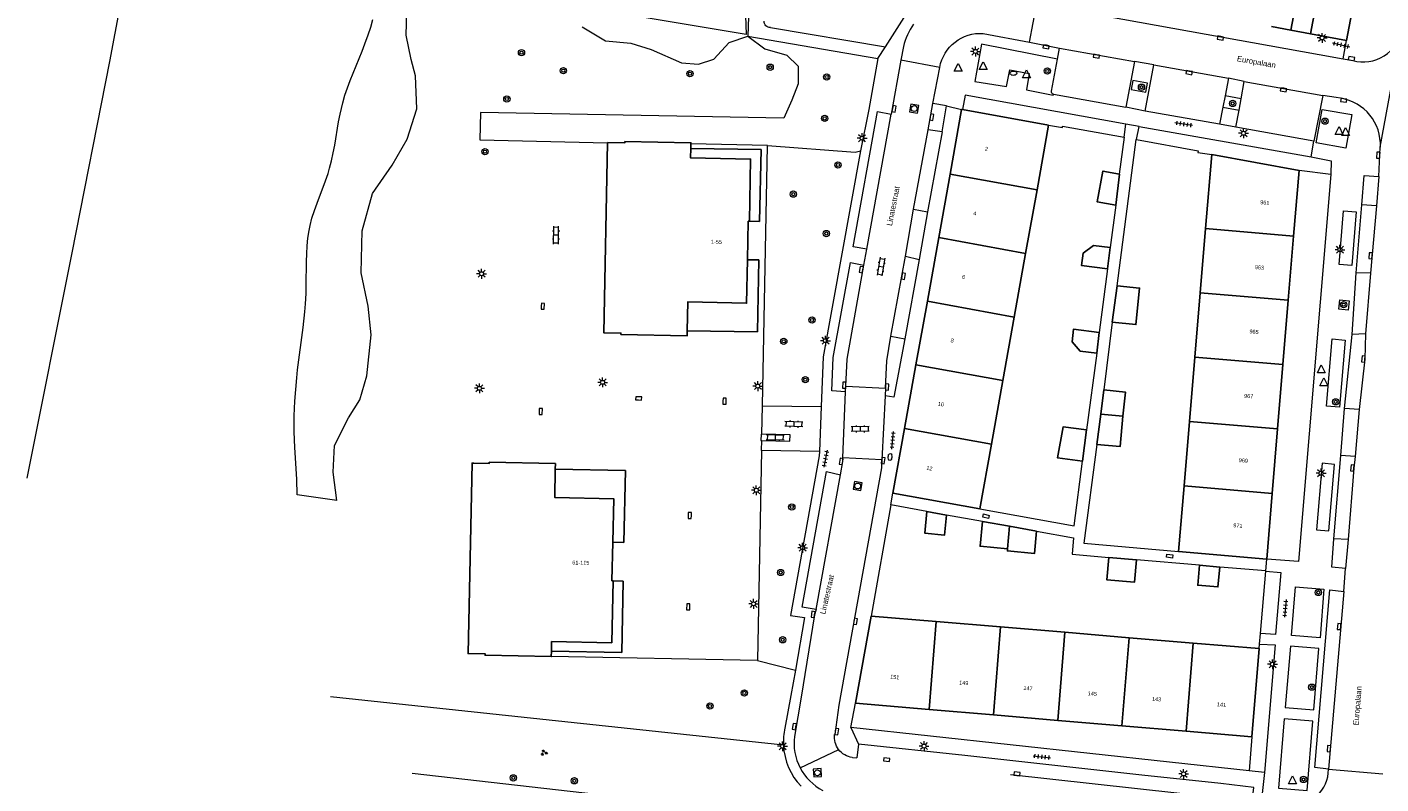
# Model space of a CAD drawing. Extents: x 131101 to 132041, y 397511 to 398853.
# Tile 2 of 80: x 131158 to 131330, y 397738 to 397834. Entities that reach past the tile are written whole.
import ezdxf
from ezdxf.enums import TextEntityAlignment as Align

# ---------------------------------------------------------------- set-up
doc = ezdxf.new("R2010")
doc.units = 0
doc.linetypes.add('DGN Style 2', pattern=[51.514866, 30.90892, -20.605946])
doc.layers.add('_vervallen situatie', color=250, linetype='Continuous', lineweight=9, plot=False)
for name, color, linetype, lineweight in [('gg-afsc-erfafscheiding', 250, 'Continuous', 9), ('gg-afsc-hekwerk', 250, 'Continuous', 9), ('gg-afsc-muur', 250, 'Continuous', 9), ('gg-bbg-bijgebouw', 10, 'Continuous', 25), ('gg-bbg-gedigitaliseerde bijgebouw', 10, 'Continuous', 25), ('gg-bbg-hoofdgebouw', 10, 'Continuous', 25), ('gg-bbg-onder overbouw', 10, 'Continuous', 25), ('gg-bbg-pand overbouw', 10, 'DGN Style 2', 25), ('gg-bbg-tussenscheiding', 10, 'Continuous', 25), ('gg-knt-verharding', 250, 'Continuous', 9), ('gg-knt-verharding nz', 250, 'DGN Style 2', 9), ('gt-grn-groengrens', 250, 'Continuous', 9), ('gt-grn-weggrens', 250, 'Continuous', 9), ('gt-symb-boom', 250, 'Continuous', 9), ('gt-symb-brandkraan', 250, 'Continuous', 9), ('gt-symb-groenvak', 250, 'Continuous', 9), ('gt-symb-klinker verharding', 250, 'Continuous', 9), ('gt-symb-kolk', 250, 'Continuous', 9), ('gt-symb-kolk center center', 250, 'Continuous', 9), ('gt-symb-lichtmast', 250, 'Continuous', 9), ('gt-symb-rioolschacht', 250, 'Continuous', 9), ('gt-symb-tegel verharding', 250, 'Continuous', 9), ('gt-symb-waterafsluiter', 250, 'Continuous', 9), ('X-AL-huisnummers', 2, 'Continuous', 25), ('X-AL-straatnaam', 3, 'Continuous', 35)]:
    doc.layers.add(name, color=color, linetype=linetype, lineweight=lineweight)
doc.styles.add('CS Annotative', font='arial.ttf')

# ---------------------------------------------------------------- blocks, each defined once
blk = doc.blocks.new('gt0-KOLK')
at = {"layer": 'gt-symb-kolk', "flags": 128}
blk.add_lwpolyline([(0, 0), (0.38, 0), (0.38, 0.4), (-0.38, 0.4), (-0.38, 0), (0, 0)], dxfattribs=at)
blk = doc.blocks.new('gt0-BOOM')
at = {"layer": 'gt-symb-boom'}
for radius in [0.4, 0.2]:
    blk.add_circle((0, 0), radius, dxfattribs=at)
blk = doc.blocks.new('gt0-LMAST')
at = {"layer": 'gt-symb-lichtmast'}
for p, q in [((-0.18, 0.17), (-0.45, 0.44)), ((-0.01, 0.25), (-0.01, 0.62)), ((0.17, 0.17), (0.44, 0.44)), ((-0.26, 0), (-0.63, 0)), ((-0.18, -0.18), (-0.45, -0.45)), ((-0.01, -0.25), (-0.01, -0.63)), ((0.44, -0.45), (0.17, -0.18)), ((0.24, 0), (0.62, 0))]:
    blk.add_line(p, q, dxfattribs=at)
blk.add_circle((-0.01, 0), 0.25, dxfattribs=at)
blk = doc.blocks.new('gt0-TEG1')
at = {"layer": 'gt-symb-tegel verharding'}
for p, q in [((-1.12, 0), (1.12, 0)), ((-0.9, -0.25), (-0.9, 0.25)), ((-0.45, -0.25), (-0.45, 0.25)), ((0, -0.25), (0, 0.25)), ((0.45, -0.25), (0.45, 0.25)), ((0.9, -0.25), (0.9, 0.25))]:
    blk.add_line(p, q, dxfattribs=at)
blk = doc.blocks.new('gt0-WAFSL')
at = {"layer": 'gt-symb-waterafsluiter'}
for p, q in [((-0.5, -0.33), (0, 0.67)), ((0, 0.67), (0.5, -0.33)), ((0.5, -0.33), (-0.5, -0.33))]:
    blk.add_line(p, q, dxfattribs=at)
blk = doc.blocks.new('gt0-KOLKCC')
at = {"layer": 'gt-symb-kolk center center', "flags": 128}
blk.add_lwpolyline([(-0.38, 0.2), (0.38, 0.2), (0.38, -0.2), (-0.38, -0.2), (-0.38, 0.2)], close=True, dxfattribs=at)
blk = doc.blocks.new('gt0-RS')
at = {"layer": 'gt-symb-rioolschacht', "flags": 128}
blk.add_lwpolyline([(-0.5, -0.5), (0.5, -0.5), (0.5, 0.5), (-0.5, 0.5), (-0.5, -0.5)], close=True, dxfattribs=at)
at = {"layer": 'gt-symb-rioolschacht'}
blk.add_circle((0, 0), 0.375, dxfattribs=at)
blk = doc.blocks.new('gt0-KL1')
at = {"layer": 'gt-symb-klinker verharding'}
for p, q in [((-1.15, 0.3), (1.15, 0.3)), ((-1, -0.3), (-1, 0.3)), ((-0.5, 0.3), (-0.5, 0.45)), ((0, -0.3), (0, 0.3)), ((0.5, 0.3), (0.5, 0.45)), ((1, -0.3), (1, 0.3)), ((-1.15, -0.3), (1.15, -0.3)), ((-0.5, -0.45), (-0.5, -0.3)), ((0.5, -0.45), (0.5, -0.3))]:
    blk.add_line(p, q, dxfattribs=at)
blk = doc.blocks.new('gt0-GRVAK')
at = {"layer": 'gt-symb-groenvak'}
for p, q in [((-0.11, 0.19), (-0.23, 0.24)), ((-0.18, 0.15), (0.09, 0.15)), ((-0.09, 0.21), (-0.16, 0.32)), ((-0.05, 0.21), (-0.05, 0.39)), ((0, 0.21), (0.06, 0.32)), ((0.02, 0.19), (0.13, 0.24)), ((0.26, -0.05), (0.2, 0.06)), ((0.3, -0.05), (0.3, 0.13)), ((0.35, -0.05), (0.41, 0.06)), ((-0.24, -0.23), (-0.36, -0.18)), ((-0.32, -0.26), (-0.05, -0.26)), ((-0.23, -0.21), (-0.29, -0.09)), ((-0.18, -0.2), (-0.18, -0.02)), ((-0.14, -0.21), (-0.07, -0.09)), ((-0.12, -0.23), (0, -0.18)), ((0.24, -0.07), (0.12, -0.02)), ((0.17, -0.11), (0.44, -0.11)), ((0.37, -0.07), (0.49, -0.02))]:
    blk.add_line(p, q, dxfattribs=at)
blk = doc.blocks.new('gt0-BR')
at = {"layer": 'gt-symb-brandkraan', "extrusion": (0, 0, -1)}
for centre, radius, start, end in [((0.24, 0), 0.206, 287.5669, 72.4331), ((-0.6, -2.66), 3, 72.4331, 73.108), ((0, -0.69), 0.938, 73.108, 106.892), ((0.6, -2.66), 3, 106.892, 107.5669), ((-0.24, 0), 0.206, 107.5669, 252.433), ((-0.6, 2.66), 3, 286.892, 287.5669), ((0.6, 2.66), 3, 252.433, 253.1079)]:
    blk.add_arc(centre, radius, start, end, dxfattribs=at)
at = {"layer": 'gt-symb-brandkraan'}
blk.add_arc((0, 0.69), 0.938, 253.108, 286.8921, dxfattribs=at)
blk = doc.blocks.new('_vervallen situatie')
at = {"layer": 'gt-symb-brandkraan'}
blk.add_blockref('gt0-BR', (131283.5, 397828.55), dxfattribs=at)
at = {"layer": 'gt-symb-brandkraan', "rotation": 86.3879250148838}
blk.add_blockref('gt0-BR', (131267.83, 397779.76), dxfattribs=at)

msp = doc.modelspace()

# ---------------------------------------------------------------- linework, layer by layer
at = {"layer": 'gg-afsc-erfafscheiding'}
for p, q in [((131287.97, 397821.94), (131289.72, 397821.62)), ((131306.95, 397818.45), (131308.72, 397818.2)), ((131296.04, 397796.9), (131295.01, 397788.28)), ((131294.1, 397781.37), (131292.47, 397768.8)), ((131267.93, 397773.68), (131265.4, 397759.54)), ((131314.89, 397757.35), (131315.57, 397765.24)), ((131315.57, 397765.24), (131315.57, 397765.28)), ((131314.77, 397755.99), (131314.89, 397757.35)), ((131314.72, 397755.41), (131314.77, 397755.99)), ((131313.82, 397744.21), (131313.48, 397739.88))]:
    msp.add_line(p, q, dxfattribs=at)
at = {"layer": 'gg-afsc-hekwerk'}
for p, q in [((131215.69, 397820.05), (131231.91, 397819.68)), ((131252.26, 397819.34), (131242.5, 397819.56)), ((131251.59, 397786.26), (131252.26, 397819.34)), ((131251.48, 397780.6), (131250.97, 397753.9)), ((131250.97, 397753.9), (131224.76, 397754.41))]:
    msp.add_line(p, q, dxfattribs=at)
at = {"layer": 'gg-afsc-muur'}
for p, q in [((131296.5, 397811.76), (131295.81, 397806.37)), ((131295.45, 397803.66), (131294.42, 397795.6)), ((131294.09, 397792.95), (131292.81, 397783.2)), ((131272.5, 397772.82), (131267.93, 397773.68)), ((131279.58, 397771.58), (131275.01, 397772.37)), ((131292.47, 397768.8), (131304.5, 397767.76)), ((131307.17, 397766.01), (131299.15, 397766.69)), ((131315.57, 397765.28), (131309.72, 397765.78))]:
    msp.add_line(p, q, dxfattribs=at)
at = {"layer": 'gg-afsc-muur', "flags": 128}
for points in [[(131289.72, 397821.62), (131289.75, 397821.79), (131297.58, 397820.41)], [(131296.71, 397801.51), (131299.09, 397820.11), (131299.16, 397820.1)], [(131296.99, 397815.72), (131297.63, 397820.4), (131297.58, 397820.41)], [(131299.16, 397820.1), (131306.99, 397818.68), (131306.95, 397818.45)], [(131279.24, 397773.16), (131291.23, 397771.01), (131292.3, 397779.25)], [(131286.45, 397770.34), (131291.14, 397769.48), (131290.96, 397767.4), (131295.61, 397766.99)]]:
    msp.add_lwpolyline(points, dxfattribs=at)
at = {"layer": 'gg-bbg-bijgebouw'}
for p, q in [((131325.83, 397832.71), (131327.06, 397839.12)), ((131316.29, 397834.46), (131318.78, 397834)), ((131318.78, 397834), (131321.27, 397833.55)), ((131321.27, 397833.55), (131325.83, 397832.71)), ((131296.99, 397815.72), (131296.5, 397811.76)), ((131295.81, 397806.37), (131295.45, 397803.66)), ((131294.42, 397795.6), (131294.09, 397792.95)), ((131292.81, 397783.2), (131292.3, 397779.25)), ((131272.5, 397772.82), (131275.01, 397772.37)), ((131283.01, 397770.96), (131279.58, 397771.58)), ((131286.45, 397770.34), (131283.01, 397770.96)), ((131299.15, 397766.69), (131295.61, 397766.99)), ((131307.17, 397766.01), (131309.72, 397765.78))]:
    msp.add_line(p, q, dxfattribs=at)
at = {"layer": 'gg-bbg-bijgebouw', "flags": 128}
for points in [[(131296.5, 397811.76), (131294.16, 397812.18), (131294.87, 397816.1), (131296.99, 397815.72)], [(131275.01, 397772.37), (131274.76, 397769.83), (131272.23, 397770.09), (131272.5, 397772.82)], [(131309.72, 397765.78), (131309.49, 397763.24), (131306.94, 397763.47), (131307.17, 397766.01)]]:
    msp.add_lwpolyline(points, dxfattribs=at)
at = {"layer": 'gg-bbg-gedigitaliseerde bijgebouw'}
for p, q in [((131296.04, 397796.9), (131296.71, 397801.51)), ((131294.61, 397785.21), (131295.01, 397788.28)), ((131294.1, 397781.37), (131294.61, 397785.21))]:
    msp.add_line(p, q, dxfattribs=at)
at = {"layer": 'gg-bbg-gedigitaliseerde bijgebouw', "flags": 128}
for points in [[(131295.45, 397803.66), (131292.16, 397804.09), (131292.37, 397805.68), (131293.67, 397806.64), (131295.81, 397806.37)], [(131296.71, 397801.51), (131299.54, 397801.23), (131299.08, 397796.58), (131296.04, 397796.9)], [(131294.42, 397795.6), (131291.15, 397796.01), (131290.95, 397794.38), (131291.97, 397793.22), (131294.09, 397792.95)], [(131295.01, 397788.28), (131297.73, 397788.02), (131297.43, 397784.95)], [(131294.1, 397781.37), (131297.05, 397781.08), (131297.43, 397784.95)], [(131292.81, 397783.2), (131289.81, 397783.58), (131289.12, 397779.65), (131292.3, 397779.25)], [(131279.58, 397771.58), (131279.27, 397768.42), (131282.75, 397768.08)], [(131286.45, 397770.34), (131286.17, 397767.48), (131282.73, 397767.82), (131282.75, 397768.08)], [(131299.15, 397766.69), (131298.91, 397763.86), (131295.37, 397764.16), (131295.61, 397766.99)]]:
    msp.add_lwpolyline(points, dxfattribs=at)
at = {"layer": 'gg-bbg-hoofdgebouw'}
for p, q in [((131275.45, 397815.72), (131276.92, 397823.94)), ((131276.92, 397823.94), (131277.02, 397823.92)), ((131277.02, 397823.92), (131287.97, 397821.94)), ((131286.5, 397813.71), (131287.97, 397821.94)), ((131242.49, 397818.98), (131242.5, 397819.56)), ((131308.72, 397818.2), (131307.93, 397808.8)), ((131308.72, 397818.2), (131319.82, 397816.19)), ((131274, 397807.64), (131275.45, 397815.72)), ((131319.12, 397807.84), (131319.82, 397816.19)), ((131285.05, 397805.63), (131286.5, 397813.71)), ((131307.93, 397808.8), (131307.25, 397800.61)), ((131272.56, 397799.56), (131274, 397807.64)), ((131318.44, 397799.69), (131319.12, 397807.84)), ((131283.6, 397797.55), (131285.05, 397805.63)), ((131271.11, 397791.47), (131272.56, 397799.56)), ((131307.25, 397800.61), (131306.57, 397792.44)), ((131317.76, 397791.5), (131318.44, 397799.69)), ((131282.16, 397789.47), (131283.6, 397797.55)), ((131306.57, 397792.44), (131305.88, 397784.28)), ((131269.67, 397783.4), (131271.11, 397791.47)), ((131317.08, 397783.34), (131317.76, 397791.5)), ((131280.71, 397781.39), (131282.16, 397789.47)), ((131305.88, 397784.28), (131305.2, 397776.08)), ((131268.19, 397775.15), (131269.67, 397783.4)), ((131316.39, 397775.14), (131317.08, 397783.34)), ((131279.24, 397773.16), (131280.71, 397781.39)), ((131305.2, 397776.08), (131304.5, 397767.76)), ((131279.24, 397773.16), (131268.19, 397775.15)), ((131315.7, 397766.79), (131316.39, 397775.14)), ((131315.7, 397766.79), (131304.5, 397767.76)), ((131263.42, 397748.46), (131265.4, 397759.54)), ((131273.69, 397758.85), (131265.4, 397759.54)), ((131281.86, 397758.16), (131273.69, 397758.85)), ((131290.03, 397757.48), (131281.86, 397758.16)), ((131298.2, 397756.79), (131290.03, 397757.48)), ((131306.37, 397756.1), (131298.2, 397756.79)), ((131224.78, 397755.09), (131224.76, 397754.41)), ((131314.72, 397755.41), (131306.37, 397756.1)), ((131314.72, 397755.41), (131313.82, 397744.21)), ((131272.79, 397747.67), (131263.42, 397748.46)), ((131280.96, 397746.98), (131272.79, 397747.67)), ((131289.13, 397746.29), (131280.96, 397746.98)), ((131297.3, 397745.6), (131289.13, 397746.29)), ((131305.47, 397744.91), (131297.3, 397745.6)), ((131313.82, 397744.21), (131305.47, 397744.91))]:
    msp.add_line(p, q, dxfattribs=at)
at = {"layer": 'gg-bbg-hoofdgebouw', "flags": 128}
for points in [[(131231.91, 397819.68), (131231.43, 397795.55), (131233.6, 397795.5), (131233.61, 397795.33), (131242.01, 397795.16), (131242.02, 397795.8)], [(131242.5, 397819.56), (131242.51, 397819.69), (131234.11, 397819.85), (131234.1, 397819.67), (131231.91, 397819.72), (131231.91, 397819.68)], [(131249.7, 397804.83), (131249.8, 397809.73), (131249.94, 397809.73)], [(131224.76, 397754.41), (131224.76, 397754.39), (131216.35, 397754.57), (131216.36, 397754.73), (131214.19, 397754.77), (131214.7, 397778.98), (131214.9, 397778.98)], [(131214.9, 397778.98), (131216.87, 397778.94), (131216.88, 397779.1), (131225.29, 397778.93), (131225.26, 397778.21)], [(131232.57, 397768.95), (131232.46, 397764.03), (131232.62, 397764.02)]]:
    msp.add_lwpolyline(points, dxfattribs=at)
at = {"layer": 'gg-bbg-onder overbouw', "flags": 128}
for points in [[(131249.94, 397809.73), (131250.1, 397817.62), (131242.47, 397817.77), (131242.49, 397818.98)], [(131242.02, 397795.8), (131242.1, 397799.46), (131249.59, 397799.31), (131249.7, 397804.83)], [(131225.26, 397778.21), (131225.2, 397774.62), (131232.69, 397774.45), (131232.57, 397768.95)], [(131232.62, 397764.02), (131232.45, 397756.15), (131224.8, 397756.31), (131224.78, 397755.09)]]:
    msp.add_lwpolyline(points, dxfattribs=at)
at = {"layer": 'gg-bbg-pand overbouw', "flags": 128}
for points in [[(131249.94, 397809.73), (131251.24, 397809.71), (131251.42, 397818.82), (131242.49, 397818.98)], [(131249.7, 397804.83), (131251.15, 397804.8), (131250.96, 397795.67), (131242.02, 397795.8)], [(131232.57, 397768.95), (131234, 397768.91), (131234.2, 397778.03), (131225.26, 397778.21)], [(131232.62, 397764.02), (131233.9, 397764), (131233.72, 397754.9), (131224.78, 397755.09)]]:
    msp.add_lwpolyline(points, dxfattribs=at)
at = {"layer": 'gg-bbg-tussenscheiding'}
for p, q in [((131318.78, 397834), (131319.95, 397840.39)), ((131321.27, 397833.55), (131322.45, 397839.95)), ((131275.45, 397815.72), (131286.5, 397813.71)), ((131319.12, 397807.84), (131307.93, 397808.8)), ((131285.05, 397805.63), (131274, 397807.64)), ((131283.6, 397797.55), (131272.56, 397799.56)), ((131318.44, 397799.69), (131307.25, 397800.61)), ((131317.76, 397791.5), (131306.57, 397792.44)), ((131282.16, 397789.47), (131271.11, 397791.47)), ((131297.43, 397784.95), (131294.61, 397785.21)), ((131317.08, 397783.34), (131305.88, 397784.28)), ((131269.67, 397783.4), (131280.71, 397781.39)), ((131305.2, 397776.08), (131316.39, 397775.14)), ((131282.75, 397768.08), (131283.01, 397770.96)), ((131272.79, 397747.67), (131273.69, 397758.85)), ((131281.86, 397758.16), (131280.96, 397746.98)), ((131290.03, 397757.48), (131289.13, 397746.29)), ((131298.2, 397756.79), (131297.3, 397745.6)), ((131305.47, 397744.91), (131306.37, 397756.1))]:
    msp.add_line(p, q, dxfattribs=at)
at = {"layer": 'gg-knt-verharding'}
for p, q in [((131249.99, 397840.53), (131249.76, 397833.23)), ((131285.56, 397832.49), (131286.48, 397837.39)), ((131252.62, 397834.34), (131267.23, 397831.88)), ((131249.76, 397833.23), (131266.28, 397830.41)), ((131279.67, 397833.58), (131285.56, 397832.49)), ((131285.56, 397832.49), (131289.38, 397831.73)), ((131266.28, 397830.41), (131265.11, 397823.93)), ((131269.52, 397831.95), (131269.21, 397830.18)), ((131288.35, 397826.24), (131289.11, 397830.33)), ((131289.11, 397830.33), (131289.38, 397831.73)), ((131322.38, 397830.92), (131325.4, 397830.38)), ((131325.4, 397830.38), (131326.66, 397830.15)), ((131269.21, 397830.18), (131267.95, 397823.34)), ((131274.14, 397829.27), (131269.21, 397830.18)), ((131273.25, 397824.7), (131274.14, 397829.27)), ((131298.88, 397830.04), (131297.77, 397824.22)), ((131301.34, 397829.61), (131298.88, 397830.04)), ((131300.23, 397823.73), (131301.34, 397829.61)), ((131310.83, 397827.91), (131310.4, 397825.68)), ((131312.85, 397827.5), (131310.83, 397827.91)), ((131312.44, 397825.27), (131312.85, 397827.5)), ((131288.58, 397825.89), (131297.77, 397824.22)), ((131310.4, 397825.68), (131310.12, 397824.24)), ((131312.44, 397825.27), (131310.4, 397825.68)), ((131312.18, 397823.85), (131312.44, 397825.27)), ((131322.84, 397825.72), (131321.7, 397819.88)), ((131324.52, 397825.45), (131322.84, 397825.72)), ((131325.08, 397825.36), (131324.52, 397825.45)), ((131265.11, 397823.93), (131264.05, 397818.69)), ((131274.98, 397824.41), (131273.25, 397824.7)), ((131274.43, 397821.07), (131274.98, 397824.41)), ((131309.69, 397822.05), (131300.23, 397823.73)), ((131310.12, 397824.24), (131309.69, 397822.05)), ((131310.12, 397824.24), (131312.18, 397823.85)), ((131311.78, 397821.66), (131312.18, 397823.85)), ((131297.58, 397820.41), (131297.81, 397822.07)), ((131299.16, 397820.1), (131299.47, 397821.76)), ((131321.7, 397819.88), (131311.78, 397821.66)), ((131274.43, 397821.07), (131272.59, 397810.93)), ((131329.94, 397815.41), (131330.14, 397819.12)), ((131323.83, 397815.68), (131319.82, 397816.19)), ((131327.07, 397803.15), (131327.8, 397811.82)), ((131272.59, 397810.93), (131271.53, 397804.87)), ((131264.49, 397804.15), (131264.86, 397806.17)), ((131271.53, 397804.87), (131269.69, 397794.78)), ((131326.54, 397795.33), (131327.07, 397803.15)), ((131325.59, 397785.91), (131326.54, 397795.33)), ((131261.83, 397779.64), (131262.16, 397788.05)), ((131262.16, 397788.05), (131262.2, 397788.75)), ((131262.2, 397788.75), (131267.23, 397788.52)), ((131267.19, 397787.55), (131266.77, 397779.41)), ((131267.23, 397788.52), (131267.19, 397787.55)), ((131251.52, 397782.66), (131251.59, 397786.26)), ((131251.59, 397786.26), (131259.08, 397786.17)), ((131259.08, 397786.17), (131258.85, 397780.47)), ((131325.1, 397779.94), (131325.59, 397785.91)), ((131251.48, 397780.6), (131251.51, 397781.85)), ((131258.85, 397780.47), (131251.48, 397780.6)), ((131266.77, 397779.41), (131261.83, 397779.64)), ((131324.22, 397769.34), (131325.1, 397779.94)), ((131325.5, 397762.66), (131325.71, 397765.61)), ((131262.85, 397745.4), (131263.42, 397748.46)), ((131313.48, 397739.88), (131262.85, 397745.4)), ((131263.82, 397743.27), (131263.61, 397741.52)), ((131263.03, 397741.59), (131263.61, 397741.52)), ((131207.09, 397739.6), (131256.08, 397734.02)), ((131315.42, 397739.67), (131313.48, 397739.88))]:
    msp.add_line(p, q, dxfattribs=at)
at = {"layer": 'gg-knt-verharding', "flags": 128}
for points in [[(131158.12, 397777.05), (131163.87, 397805.7), (131168.64, 397830.04), (131174.07, 397858.87), (131190.32, 397947.77), (131191.64, 397954.28)], [(131267.23, 397831.88), (131270.49, 397837.03), (131272.58, 397848.26)], [(131286.48, 397837.39), (131287.29, 397837.22), (131322.38, 397830.92)], [(131289.11, 397830.33), (131279.46, 397832.24), (131278.59, 397827.48)], [(131278.59, 397827.48), (131282.64, 397826.84), (131283.06, 397828.95), (131285.5, 397828.52), (131285.17, 397826.41), (131288.57, 397825.75), (131288.58, 397825.89)], [(131298.68, 397827.6), (131298.46, 397826.46), (131300.35, 397826.11), (131300.56, 397827.26), (131298.68, 397827.6)], [(131297.81, 397822.07), (131277.36, 397825.75), (131277.02, 397823.92)], [(131264.86, 397806.17), (131263.13, 397806.47), (131266.22, 397823.66), (131267.95, 397823.34)], [(131322.73, 397823.94), (131326.5, 397823.27), (131325.74, 397819.01), (131321.97, 397819.69), (131322.73, 397823.94)], [(131299.47, 397821.76), (131319.91, 397818.17), (131321.36, 397817.9)], [(131264.05, 397818.69), (131259.33, 397792.5), (131259.08, 397786.17)], [(131321.36, 397817.9), (131323.9, 397817.41), (131323.83, 397815.68)], [(131323.83, 397815.68), (131319.76, 397766.46), (131315.7, 397766.79)], [(131327.8, 397811.82), (131328.1, 397815.52), (131329.94, 397815.41)], [(131326.5, 397804.1), (131324.91, 397804.23), (131325.46, 397811.05), (131327.05, 397810.93), (131326.5, 397804.1)], [(131262.16, 397788.05), (131260.42, 397788.16), (131260.6, 397792.42), (131262.78, 397804.46), (131264.49, 397804.15)], [(131324.86, 397798.54), (131324.98, 397799.72), (131326.17, 397799.61), (131326.06, 397798.42), (131324.86, 397798.54)], [(131269.69, 397794.78), (131268.32, 397787.37), (131267.19, 397787.55)], [(131324.03, 397794.76), (131325.69, 397794.61), (131324.95, 397786.09), (131323.28, 397786.23), (131324.03, 397794.76)], [(131251.52, 397782.66), (131251.43, 397782.66), (131251.41, 397781.85), (131251.51, 397781.85)], [(131251.51, 397781.85), (131255.1, 397781.78), (131255.12, 397782.59), (131251.52, 397782.66)], [(131258.85, 397780.47), (131258.83, 397779.91), (131255.17, 397759.63), (131256.95, 397759.36), (131255.79, 397752.67)], [(131266.77, 397779.41), (131266.72, 397778.4), (131261.32, 397748.22), (131260.78, 397744.51)], [(131261.51, 397777.51), (131261.81, 397779.17), (131261.83, 397779.64)], [(131322.02, 397770.52), (131323.61, 397770.39), (131324.32, 397778.82), (131322.74, 397778.96), (131322.02, 397770.52)], [(131258.42, 397760.37), (131256.63, 397760.67), (131259.76, 397777.9), (131261.51, 397777.51)], [(131325.71, 397765.61), (131323.98, 397765.77), (131324.22, 397769.34)], [(131315.57, 397765.24), (131317.49, 397765.09), (131316.83, 397757.2), (131314.89, 397757.35)], [(131319.36, 397763.27), (131322.98, 397762.98), (131322.49, 397756.78), (131318.87, 397757.07), (131319.36, 397763.27)], [(131323.56, 397740.08), (131321.81, 397740.31), (131323.71, 397762.9), (131325.5, 397762.66)], [(131258.42, 397760.37), (131258.23, 397759.72), (131256.53, 397749.23), (131255.66, 397744.24)], [(131314.77, 397755.99), (131316.76, 397755.87), (131315.42, 397739.67)], [(131318.06, 397747.91), (131321.69, 397747.61), (131322.34, 397755.41), (131318.72, 397755.71), (131318.06, 397747.91)], [(131255.79, 397752.67), (131255.22, 397749.45), (131254.46, 397745.32)], [(131317.18, 397737.67), (131320.82, 397737.36), (131321.57, 397746.19), (131317.93, 397746.5), (131317.18, 397737.67)], [(131313.85, 397736.02), (131314.07, 397737.75), (131309.86, 397738.27), (131299.81, 397739.32), (131277.33, 397741.82), (131263.82, 397743.27)]]:
    msp.add_lwpolyline(points, dxfattribs=at)
at = {"layer": 'gg-knt-verharding', "extrusion": (0, 0, -1)}
for centre, radius, start, end in [((-131252.61, 397835.14), 0.803, 269.1137, 0.9566), ((-131279.3, 397828.36), 5.24, 10.0459, 94.1225), ((-131288.64, 397826.18), 0.301, 281.2671, 11.3527), ((-131263.32, 397744.14), 2.57, 322.4117, 8.2237), ((-131263.32, 397744.14), 2.57, 276.6145, 322.4132)]:
    msp.add_arc(centre, radius, start, end, dxfattribs=at)
at = {"layer": 'gg-knt-verharding'}
for centre, radius, start, end in [((131278.13, 397829.74), 8.89, 145.6956, 165.6109), ((131327.96, 397834.97), 5, 254.9062, 349.3066), ((131324.15, 397819.44), 6, 356.9489, 81.0542), ((131262.38, 397743.52), 8.12, 167.1458, 182.7709), ((131262.38, 397743.4), 6.77, 172.8522, 207.7474), ((131262.38, 397743.52), 8.12, 182.7877, 223.7102), ((131262.38, 397743.4), 6.77, 207.7662, 242.6528), ((131318.83, 397740.15), 4.73, 267.3537, 359.1027)]:
    msp.add_arc(centre, radius, start, end, dxfattribs=at)
at = {"layer": 'gg-knt-verharding nz'}
for p, q in [((131289.38, 397831.73), (131298.88, 397830.04)), ((131301.34, 397829.61), (131310.83, 397827.91)), ((131312.85, 397827.5), (131322.84, 397825.72)), ((131272.66, 397821.36), (131273.25, 397824.7)), ((131264.86, 397806.17), (131267.95, 397823.34)), ((131270.82, 397811.26), (131272.66, 397821.36)), ((131274.43, 397821.07), (131272.66, 397821.36)), ((131329.94, 397815.41), (131329.66, 397811.7)), ((131329.66, 397811.7), (131327.8, 397811.82)), ((131329.66, 397811.7), (131328.91, 397803.11)), ((131269.77, 397805.3), (131270.82, 397811.26)), ((131270.82, 397811.26), (131272.59, 397810.93)), ((131267.93, 397795.1), (131269.77, 397805.3)), ((131269.77, 397805.3), (131271.53, 397804.87)), ((131328.91, 397803.11), (131327.07, 397803.15)), ((131328.91, 397803.11), (131328.26, 397795.4)), ((131267.93, 397795.1), (131269.69, 397794.78)), ((131328.26, 397795.4), (131326.54, 397795.33)), ((131327.44, 397785.78), (131325.59, 397785.91)), ((131327.44, 397785.78), (131326.95, 397779.82)), ((131326.95, 397779.82), (131325.1, 397779.94)), ((131258.42, 397760.37), (131261.51, 397777.51)), ((131326.07, 397769.26), (131324.22, 397769.34)), ((131326.07, 397769.26), (131325.71, 397765.61)), ((131325.5, 397762.66), (131323.56, 397740.08))]:
    msp.add_line(p, q, dxfattribs=at)
at = {"layer": 'gg-knt-verharding nz', "flags": 128}
for points in [[(131262.2, 397788.75), (131262.38, 397792.19), (131264.49, 397804.15)], [(131267.23, 397788.52), (131267.4, 397792), (131267.93, 397795.1)], [(131328.26, 397795.4), (131328.19, 397792.21), (131327.44, 397785.78)], [(131326.95, 397779.82), (131326.79, 397778.33), (131326.07, 397769.26)], [(131313.85, 397736.02), (131313.06, 397736.14), (131309.66, 397736.45), (131263.61, 397741.52)]]:
    msp.add_lwpolyline(points, dxfattribs=at)
at = {"layer": 'gt-grn-groengrens'}
for p, q in [((131250.97, 397753.9), (131255.79, 397752.67)), ((131254.27, 397743.12), (131196.69, 397749.26))]:
    msp.add_line(p, q, dxfattribs=at)
at = {"layer": 'gt-grn-groengrens', "flags": 128}
for points in [[(131235.3, 397835.84), (131235.46, 397841.42), (131237.87, 397840.84), (131237.84, 397837.92), (131249.45, 397835.89), (131249.53, 397833.44), (131235.3, 397835.84)], [(131197.48, 397774.25), (131197.03, 397777.83), (131197.21, 397781.23), (131199, 397784.72), (131200.43, 397787.04), (131201.33, 397790.09), (131201.86, 397795.28), (131201.5, 397798.94), (131200.61, 397803.15), (131200.7, 397808.52), (131202.04, 397813.26), (131204.55, 397816.84), (131206.42, 397820.15), (131207.68, 397824), (131207.5, 397828.2), (131206.96, 397830.26), (131206.33, 397833.36), (131206.42, 397837.83)], [(131197.48, 397774.25), (131192.44, 397774.94), (131192.43, 397776.94), (131192.16, 397780.98), (131192.09, 397782.98), (131192.08, 397784.99), (131192.15, 397786.84), (131192.4, 397789.83), (131192.51, 397790.83), (131193.2, 397796.23), (131193.42, 397798.22), (131193.5, 397799.22), (131193.58, 397800.56), (131193.61, 397801.56), (131193.64, 397804.59), (131193.67, 397805.59), (131193.73, 397806.59), (131193.83, 397807.58), (131193.97, 397808.56), (131194.1, 397809.17), (131194.34, 397810.13), (131194.64, 397811.08), (131194.98, 397812.02), (131196.05, 397814.84), (131196.38, 397815.79), (131196.58, 397816.45), (131196.83, 397817.42), (131197.05, 397818.4), (131197.23, 397819.38), (131197.73, 397822.35), (131197.91, 397823.33), (131198.25, 397824.78), (131198.53, 397825.74), (131198.85, 397826.68), (131199.2, 397827.62), (131200.71, 397831.34), (131201.07, 397832.27), (131201.49, 397833.43), (131201.8, 397834.39), (131202.07, 397835.35)], [(131228.7, 397834.43), (131231.65, 397832.64), (131234.87, 397832.37), (131237.46, 397831.57), (131241.31, 397829.87), (131243.46, 397829.69), (131245.42, 397830.31), (131247.39, 397832.46), (131249.76, 397833.23)], [(131249.76, 397833.23), (131251.92, 397831.65), (131254.69, 397830.85), (131256.12, 397829.42), (131256.12, 397827.18), (131255.32, 397825.12), (131254.31, 397822.83), (131215.76, 397823.54), (131215.69, 397820.05)], [(131252.26, 397819.34), (131263.39, 397818.5), (131264.05, 397818.69)]]:
    msp.add_lwpolyline(points, dxfattribs=at)
at = {"layer": 'gt-grn-weggrens'}
for p, q in [((131330.14, 397819.12), (131332.87, 397834.05)), ((131325.4, 397830.38), (131325.83, 397832.71)), ((131266.28, 397830.41), (131267.23, 397831.88)), ((131274.98, 397824.41), (131276.92, 397823.94)), ((131300.23, 397823.73), (131297.77, 397824.22)), ((131299.47, 397821.76), (131297.81, 397822.07)), ((131311.78, 397821.66), (131309.69, 397822.05)), ((131321.36, 397817.9), (131321.7, 397819.88)), ((131267.93, 397773.68), (131268.19, 397775.15)), ((131315.57, 397765.28), (131315.7, 397766.79)), ((131262.85, 397745.4), (131263.82, 397743.27)), ((131256.39, 397740.25), (131261.29, 397742.57)), ((131315.42, 397739.67), (131315, 397735.87)), ((131323.56, 397740.08), (131330.47, 397739.48))]:
    msp.add_line(p, q, dxfattribs=at)

# ---------------------------------------------------------------- block references
at = {"layer": '_vervallen situatie'}
msp.add_blockref('_vervallen situatie', (0, 0), dxfattribs=at)
at = {"layer": 'gt-symb-boom'}
for p in [(131220.97, 397831.14), (131226.3, 397828.85), (131242.39, 397828.48), (131252.58, 397829.3), (131287.82, 397828.82), (131259.77, 397828.06), (131299.78, 397826.76), (131219.11, 397825.26), (131311.38, 397824.69), (131259.51, 397822.79), (131323.1, 397822.44), (131216.33, 397818.56), (131261.2, 397816.86), (131255.52, 397813.17), (131259.72, 397808.16), (131325.48, 397799.11), (131257.91, 397797.18), (131254.31, 397794.46), (131257.04, 397789.59), (131324.46, 397786.77), (131255.33, 397773.41), (131253.92, 397765.08), (131322.27, 397762.54), (131254.17, 397756.53), (131249.3, 397749.78), (131321.43, 397750.51), (131244.92, 397748.12), (131219.93, 397738.98), (131320.38, 397738.78), (131227.69, 397738.61)]:
    msp.add_blockref('gt0-BOOM', p, dxfattribs=at)
at = {"layer": 'gt-symb-groenvak'}
msp.add_blockref('gt0-GRVAK', (131223.82, 397742.17), dxfattribs=at)
at = {"layer": 'gt-symb-klinker verharding'}
for p, rotation in [((131225.37, 397807.95), 89.48435190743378), ((131266.67, 397803.97), 259.9256672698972), ((131255.59, 397783.94), 178.4533897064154), ((131253.22, 397782.23), 178.4533897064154), ((131264.02, 397783.32), 180.4010639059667)]:
    msp.add_blockref('gt0-KL1', p, dxfattribs=dict(at, rotation=rotation))
at = {"layer": 'gt-symb-kolk'}
for p, rotation in [((131287.69, 397832.08), 169.0477262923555), ((131309.85, 397833.2), 169.3416384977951), ((131294.08, 397830.89), 169.8592068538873), ((131326.44, 397830.19), 349.6900296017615), ((131305.87, 397828.81), 169.9820655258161), ((131317.87, 397826.63), 170.1513776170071), ((131325.52, 397825.29), 171.2538377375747), ((131268.13, 397824.05), 258.8752237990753), ((131272.94, 397822.98), 260.0069799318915), ((131330.09, 397818.11), 86.96313105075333), ((131329.1, 397805.31), 84.60853660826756), ((131264.36, 397803.54), 80.09492079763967), ((131269.33, 397802.78), 259.6336773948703), ((131223.49, 397798.93), 266.9059419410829), ((131328.19, 397792.21), 86.10210376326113), ((131262.19, 397788.89), 88.16532707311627), ((131267.24, 397788.67), 267.4780920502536), ((131235.86, 397787.01), 357.1347342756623), ((131246.58, 397786.86), 268.1080345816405), ((131223.22, 397785.56), 269.5416435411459), ((131261.81, 397779.17), 79.92566727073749), ((131266.75, 397779.32), 261.4890657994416), ((131326.79, 397778.33), 84.03296237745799), ((131242.56, 397772.31), 89.65622944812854), ((131242.37, 397760.73), 88.91151115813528), ((131258.23, 397759.72), 80.73547601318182), ((131263.23, 397758.91), 259.7464019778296), ((131325.1, 397758.2), 84.83669318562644), ((131255.85, 397745.46), 79.80279442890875), ((131260.84, 397744.89), 261.7807907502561), ((131323.8, 397742.67), 85.1221191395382), ((131267.36, 397741.09), 353.6851155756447), ((131283.92, 397739.3), 353.7420660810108)]:
    msp.add_blockref('gt0-KOLK', p, dxfattribs=dict(at, rotation=rotation))
at = {"layer": 'gt-symb-kolk center center'}
for p, rotation in [((131280.02, 397772.24), 166.7004156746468), ((131303.36, 397767.17), 351.6024274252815)]:
    msp.add_blockref('gt0-KOLKCC', p, dxfattribs=dict(at, rotation=rotation))
at = {"layer": 'gt-symb-lichtmast'}
for p in [(131322.75, 397833.02), (131278.68, 397831.3), (131264.28, 397820.28), (131312.76, 397820.9), (131325.01, 397806.11), (131215.9, 397803.05), (131259.62, 397794.54), (131215.63, 397788.49), (131231.29, 397789.25), (131251.02, 397788.77), (131322.62, 397777.69), (131250.83, 397775.53), (131256.71, 397768.23), (131250.48, 397761.1), (131316.44, 397753.42), (131254.16, 397743), (131272.15, 397743.02), (131305.14, 397739.48)]:
    msp.add_blockref('gt0-LMAST', p, dxfattribs=at)
at = {"layer": 'gt-symb-rioolschacht'}
for p, rotation in [((131270.89, 397824.04), 260.2740343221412), ((131263.7, 397776.07), 260.4999894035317), ((131258.59, 397739.63), 183.7264258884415)]:
    msp.add_blockref('gt0-RS', p, dxfattribs=dict(at, rotation=rotation))
at = {"layer": 'gt-symb-tegel verharding'}
for p, rotation in [((131325.16, 397832.14), 346.9924952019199), ((131305.14, 397822.07), 171.3757712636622), ((131268.15, 397781.87), 84.43197594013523), ((131259.61, 397779.55), 258.7012997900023), ((131318.06, 397760.52), 264.950833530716), ((131287.12, 397741.66), 353.5712522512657)]:
    msp.add_blockref('gt0-TEG1', p, dxfattribs=dict(at, rotation=rotation))
at = {"layer": 'gt-symb-waterafsluiter'}
for p in [(131276.49, 397829.12), (131279.66, 397829.32), (131285.16, 397828.3), (131324.89, 397821.09), (131325.73, 397820.95), (131322.64, 397790.8), (131322.95, 397789.14), (131318.98, 397738.57)]:
    msp.add_blockref('gt0-WAFSL', p, dxfattribs=at)

# ---------------------------------------------------------------- texts
at = {"layer": 'X-AL-huisnummers', "style": 'CS Annotative'}
for s, rotation, p in [('2', 349.9, (131280.04, 397818.68)), ('961', 355.2, (131315.44, 397811.85)), ('4', 349.9, (131278.57, 397810.48)), ('1-55', 358.9, (131245.74, 397806.86)), ('6', 349.9, (131277.13, 397802.4)), ('963', 355.2, (131314.76, 397803.6)), ('965', 355.2, (131314.07, 397795.43)), ('8', 349.9, (131275.68, 397794.32)), ('967', 355.2, (131313.39, 397787.25)), ('10', 349.9, (131274.24, 397786.24)), ('969', 355.2, (131312.71, 397779.07)), ('12', 349.9, (131272.78, 397778.08)), ('971', 355.2, (131312.02, 397770.79)), ('61-115', 358.7, (131228.51, 397766.08)), ('151', 355.2, (131268.4, 397751.55)), ('149', 355.2, (131277.17, 397750.81)), ('147', 355.2, (131285.34, 397750.12)), ('145', 355.2, (131293.51, 397749.43)), ('143', 355.2, (131301.68, 397748.74)), ('141', 355.2, (131309.94, 397748.05))]:
    msp.add_text(s, height=0.5, rotation=rotation, dxfattribs=at).set_placement(p, align=Align.CENTER)
at = {"layer": 'X-AL-straatnaam', "style": 'CS Annotative'}
for s, rotation, p in [('Europalaan', 349.9, (131314.38, 397829.89)), ('Linatestraat', 78.7, (131268.2, 397811.66)), ('Linatestraat', 77.1, (131259.79, 397762.29)), ('Europalaan', 85.2, (131327.31, 397748.15))]:
    msp.add_text(s, height=0.7, rotation=rotation, dxfattribs=at).set_placement(p, align=Align.MIDDLE)

doc.saveas('drawing.dxf')
